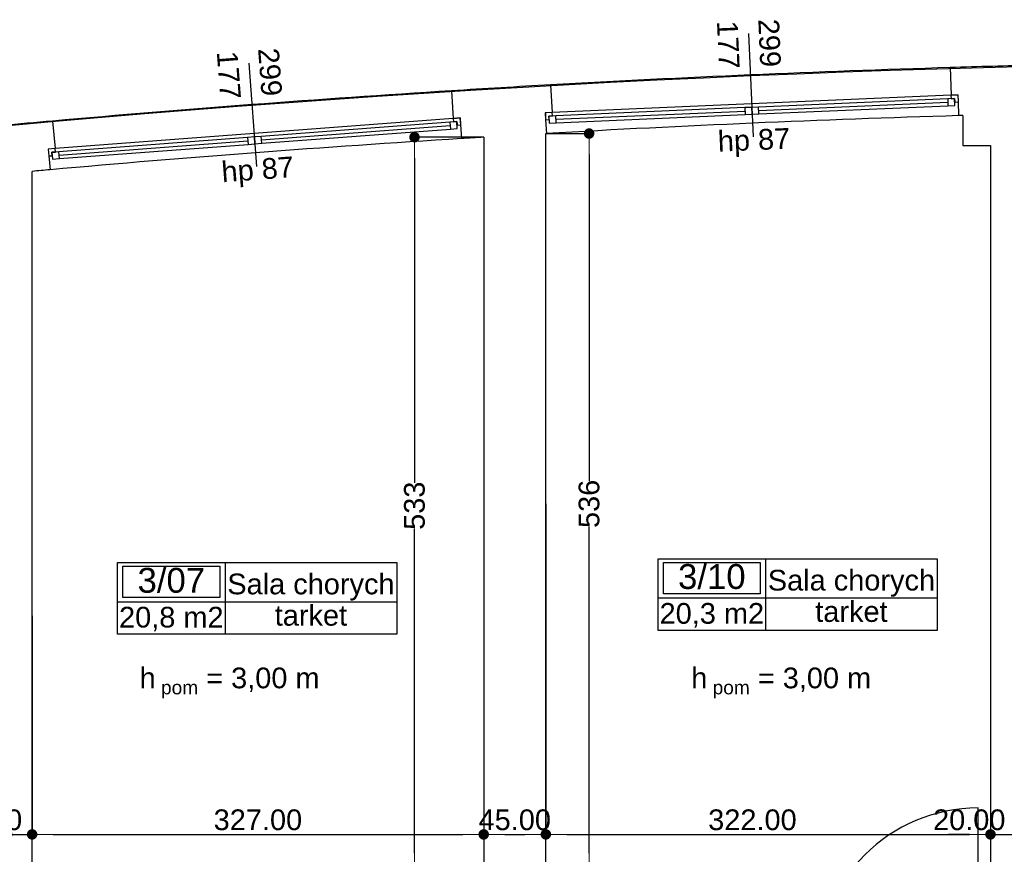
# Model space of a CAD drawing. Header units: millimetres. Extents: x -175445 to -20415, y -559200 to 231527.
# Tile 152 of 256: x -149361 to -142231, y -90312 to -84266. Entities that reach past the tile are written whole.
import ezdxf
from ezdxf.enums import TextEntityAlignment as Align

# ---------------------------------------------------------------- set-up
doc = ezdxf.new("R2010")
doc.units = ezdxf.units.MM
doc.header["$MEASUREMENT"] = 0
for name, color, linetype in [('Drzwi', 7, 'Continuous'), ('Obiekt', 7, 'Continuous'), ('Okno', 7, 'Continuous'), ('Strefa', 7, 'Continuous'), ('Strop', 7, 'Continuous'), ('Słup', 7, 'Continuous'), ('Tekst', 7, 'Continuous'), ('Wymiary', 63, 'Continuous'), ('Ściana', 7, 'Continuous')]:
    doc.layers.add(name, color=color, linetype=linetype)
doc.styles.add('Arial', font='txt')
doc.styles.add('Times new roman', font='txt')
doc.dimstyles.new('GENERATED_STYLE__1', dxfattribs={"dimtxt": 150, "dimasz": 152, "dimexe": 0.18, "dimexo": 0, "dimgap": 0.09, "dimtad": 1, "dimtih": 1, "dimtoh": 1, "dimlfac": 0.1, "dimzin": 0, "dimdsep": 46, "dimtxsty": 'Arial', "dimblk": 'ARROWHEAD_11', "dimblk1": 'ARROWHEAD_11', "dimblk2": 'ARROWHEAD_11', "dimcen": 0.09, "dimclrd": 114, "dimclre": 114, "dimclrt": 114, "dimazin": 0, "dimtfac": 1, "dimtdec": 4, "dimtmove": 0, "dimatfit": 3, "dimfxl": 1, "dimtolj": 1, "dimtzin": 0, "dimarcsym": 0})
doc.dimstyles.new('GENERATED_STYLE__3', dxfattribs={"dimtxt": 150, "dimasz": 152, "dimexe": 0.18, "dimexo": 0, "dimgap": 0.09, "dimtad": 1, "dimlfac": 0.1, "dimzin": 0, "dimdsep": 46, "dimtxsty": 'Arial', "dimblk": 'ARROWHEAD_11', "dimblk1": 'ARROWHEAD_11', "dimblk2": 'ARROWHEAD_11', "dimcen": 0.09, "dimclrd": 114, "dimclre": 114, "dimclrt": 114, "dimazin": 0, "dimtfac": 1, "dimtdec": 4, "dimtmove": 2, "dimatfit": 3, "dimfxl": 1, "dimtolj": 1, "dimtzin": 0, "dimarcsym": 0})

# ---------------------------------------------------------------- blocks, each defined once
blk = doc.blocks.new('Sala chorych_3_07_9', base_point=(-142180.5, 40433.6))
at = {"layer": 'Strefa'}
for p, q in [((-142959.5, 40716.4), (-140937.8, 40716.4)), ((-142959.5, 40197.9), (-142959.5, 40716.4)), ((-142180.5, 40716.4), (-142180.5, 40197.9)), ((-140937.8, 40716.4), (-140937.8, 40197.9)), ((-142920.6, 40690.5), (-142219.4, 40690.5)), ((-142920.6, 40464.2), (-142920.6, 40690.5)), ((-142219.4, 40690.5), (-142219.4, 40464.2)), ((-142959.5, 40433.6), (-140937.8, 40433.6)), ((-142219.4, 40464.2), (-142920.6, 40464.2)), ((-140937.8, 40197.9), (-142959.5, 40197.9))]:
    blk.add_line(p, q, dxfattribs=at)
at = {"layer": 'Strefa', "style": 'Arial'}
for tag, height, p in [('ROOM_NUMBER', 180, (-142570, 40588.5)), ('ROOM_NAME', 150, (-141559.1, 40562)), ('ROOM_CALC_AREA', 150, (-142570, 40321.5)), ('floor_f', 150, (-141559.1, 40334.9))]:
    blk.add_attdef(tag, text='', height=height, dxfattribs=at).set_placement(p, align=Align.MIDDLE_CENTER)
blk = doc.blocks.new('Sala chorych_3_10_12', base_point=(-138266.3, 40460.9))
at = {"layer": 'Strefa'}
for p, q in [((-139045.3, 40743.8), (-137023.6, 40743.8)), ((-139045.3, 40225.2), (-139045.3, 40743.8)), ((-139006.4, 40717.9), (-138305.2, 40717.9)), ((-139006.4, 40491.6), (-139006.4, 40717.9)), ((-138305.2, 40717.9), (-138305.2, 40491.6)), ((-138266.3, 40743.8), (-138266.3, 40225.2)), ((-137023.6, 40743.8), (-137023.6, 40225.2)), ((-139045.3, 40460.9), (-137023.6, 40460.9)), ((-138305.2, 40491.6), (-139006.4, 40491.6)), ((-137023.6, 40225.2), (-139045.3, 40225.2))]:
    blk.add_line(p, q, dxfattribs=at)
at = {"layer": 'Strefa', "style": 'Arial'}
for tag, height, p in [('ROOM_NUMBER', 180, (-138655.8, 40615.9)), ('ROOM_NAME', 150, (-137644.9, 40589.3)), ('floor_f', 150, (-137644.9, 40362.3)), ('ROOM_CALC_AREA', 150, (-138655.8, 40348.9))]:
    blk.add_attdef(tag, text='', height=height, dxfattribs=at).set_placement(p, align=Align.MIDDLE_CENTER)
blk = doc.blocks.new('ARROWHEAD_11')
at = {"color": 0, "linetype": 'Continuous', "lineweight": 0}
blk.add_line((0, 0), (-1, 0), dxfattribs=at)
at = {"color": 0, "linetype": 'Continuous', "lineweight": 0, "const_width": 0.25, "flags": 128}
blk.add_lwpolyline([(-0.125, 0, 1), (0.125, 0, 1)], format="xyb", close=True, dxfattribs=at)
blk = doc.blocks.new('*D3430')
at = {"layer": 'Defpoints', "color": 0}
for p in [(-145550.7, -85090.8), (-145237.3, -85090.8), (-145550.7, -90456.6)]:
    blk.add_point(p, dxfattribs=at)
at = {"layer": 'Wymiary', "color": 114, "lineweight": -2}
for p, q in [((-145550.7, -85090.8), (-145237.1, -85090.8)), ((-145237.3, -85242.8), (-145237.3, -87608)), ((-145237.3, -90304.6), (-145237.3, -87939.5)), ((-145550.7, -90456.6), (-145237.1, -90456.6))]:
    blk.add_line(p, q, dxfattribs=at)
at = {"layer": 'Wymiary', "color": 114, "lineweight": -2, "xscale": 152, "yscale": 152, "zscale": 152}
for p, rotation in [((-145237.3, -85090.8), 90), ((-145237.3, -90456.6), 270)]:
    blk.add_blockref('ARROWHEAD_11', p, dxfattribs=dict(at, rotation=rotation))
at = {"layer": 'Wymiary', "color": 114, "lineweight": 13, "insert": (-145237.3, -87773.7), "char_height": 150, "attachment_point": 5, "rotation": 90, "style": 'Arial'}
blk.add_mtext('\\A1;536', dxfattribs=at)
blk = doc.blocks.new('*D3435')
at = {"layer": 'Defpoints', "color": 0}
for p in [(-146501.7, -85117.3), (-146000.7, -85117.3), (-146070.7, -90456.6)]:
    blk.add_point(p, dxfattribs=at)
at = {"layer": 'Wymiary', "color": 114, "lineweight": -2}
for p, q in [((-146000.7, -85117.3), (-146501.8, -85117.3)), ((-146501.7, -85269.3), (-146501.7, -87621.2)), ((-146501.7, -90304.6), (-146501.7, -87952.8)), ((-146070.7, -90456.6), (-146501.8, -90456.6))]:
    blk.add_line(p, q, dxfattribs=at)
at = {"layer": 'Wymiary', "color": 114, "lineweight": -2, "xscale": 152, "yscale": 152, "zscale": 152}
for p, rotation in [((-146501.7, -85117.3), 90), ((-146501.7, -90456.6), 270)]:
    blk.add_blockref('ARROWHEAD_11', p, dxfattribs=dict(at, rotation=rotation))
at = {"layer": 'Wymiary', "color": 114, "lineweight": 13, "insert": (-146501.7, -87787), "char_height": 150, "attachment_point": 5, "rotation": 90, "style": 'Arial'}
blk.add_mtext('\\A1;533', dxfattribs=at)
blk = doc.blocks.new('*D3555')
at = {"layer": 'Defpoints', "color": 0}
for p in [(-149450.7, -88583.9), (-149270.7, -88583.9), (-149270.7, -90168.2)]:
    blk.add_point(p, dxfattribs=at)
at = {"layer": 'Wymiary', "color": 114, "lineweight": -2}
for p, q in [((-149450.7, -88583.9), (-149450.7, -90168.3)), ((-149270.7, -88583.9), (-149270.7, -90168.3)), ((-149602.7, -90168.2), (-149754.7, -90168.2)), ((-149450.7, -90168.2), (-149270.7, -90168.2)), ((-149118.7, -90168.2), (-148966.7, -90168.2))]:
    blk.add_line(p, q, dxfattribs=at)
at = {"layer": 'Wymiary', "color": 114, "lineweight": -2, "xscale": 152, "yscale": 152, "zscale": 152}
blk.add_blockref('ARROWHEAD_11', (-149450.7, -90168.2), dxfattribs=at)
at = {"layer": 'Wymiary', "color": 114, "lineweight": -2, "xscale": 152, "yscale": 152, "zscale": 152, "rotation": 180}
blk.add_blockref('ARROWHEAD_11', (-149270.7, -90168.2), dxfattribs=at)
at = {"layer": 'Wymiary', "color": 114, "lineweight": 13, "insert": (-149604.6, -90063.2), "char_height": 150, "attachment_point": 5, "style": 'Arial'}
blk.add_mtext('\\A1;18.00', dxfattribs=at)
blk = doc.blocks.new('*D3556')
at = {"layer": 'Defpoints', "color": 0}
for p in [(-146000.7, -87773.7), (-149270.7, -88583.9), (-146000.7, -90168.2)]:
    blk.add_point(p, dxfattribs=at)
at = {"layer": 'Wymiary', "color": 114, "lineweight": -2}
for p, q in [((-146000.7, -87773.7), (-146000.7, -90168.3)), ((-149270.7, -88583.9), (-149270.7, -90168.3)), ((-149118.7, -90168.2), (-146152.7, -90168.2))]:
    blk.add_line(p, q, dxfattribs=at)
at = {"layer": 'Wymiary', "color": 114, "lineweight": -2, "xscale": 152, "yscale": 152, "zscale": 152, "rotation": 180}
blk.add_blockref('ARROWHEAD_11', (-149270.7, -90168.2), dxfattribs=at)
at = {"layer": 'Wymiary', "color": 114, "lineweight": -2, "xscale": 152, "yscale": 152, "zscale": 152}
blk.add_blockref('ARROWHEAD_11', (-146000.7, -90168.2), dxfattribs=at)
at = {"layer": 'Wymiary', "color": 114, "lineweight": 13, "insert": (-147635.7, -90063.2), "char_height": 150, "attachment_point": 5, "style": 'Arial'}
blk.add_mtext('\\A1;327.00', dxfattribs=at)
blk = doc.blocks.new('*D3557')
at = {"layer": 'Defpoints', "color": 0}
for p in [(-146000.7, -87773.7), (-145550.7, -87773.7), (-145550.7, -90168.2)]:
    blk.add_point(p, dxfattribs=at)
at = {"layer": 'Wymiary', "color": 114, "lineweight": -2}
for p, q in [((-146000.7, -87773.7), (-146000.7, -90168.3)), ((-145550.7, -87773.7), (-145550.7, -90168.3)), ((-145848.7, -90168.2), (-145702.7, -90168.2))]:
    blk.add_line(p, q, dxfattribs=at)
at = {"layer": 'Wymiary', "color": 114, "lineweight": -2, "xscale": 152, "yscale": 152, "zscale": 152, "rotation": 180}
blk.add_blockref('ARROWHEAD_11', (-146000.7, -90168.2), dxfattribs=at)
at = {"layer": 'Wymiary', "color": 114, "lineweight": -2, "xscale": 152, "yscale": 152, "zscale": 152}
blk.add_blockref('ARROWHEAD_11', (-145550.7, -90168.2), dxfattribs=at)
at = {"layer": 'Wymiary', "color": 114, "lineweight": 13, "insert": (-145775.7, -90063.2), "char_height": 150, "attachment_point": 5, "style": 'Arial'}
blk.add_mtext('\\A1;45.00', dxfattribs=at)
blk = doc.blocks.new('*D3558')
at = {"layer": 'Defpoints', "color": 0}
for p in [(-145550.7, -87773.7), (-142330.7, -88127.9), (-142330.7, -90168.2)]:
    blk.add_point(p, dxfattribs=at)
at = {"layer": 'Wymiary', "color": 114, "lineweight": -2}
for p, q in [((-145550.7, -87773.7), (-145550.7, -90168.3)), ((-142330.7, -88127.9), (-142330.7, -90168.3)), ((-145398.7, -90168.2), (-142482.7, -90168.2))]:
    blk.add_line(p, q, dxfattribs=at)
at = {"layer": 'Wymiary', "color": 114, "lineweight": -2, "xscale": 152, "yscale": 152, "zscale": 152, "rotation": 180}
blk.add_blockref('ARROWHEAD_11', (-145550.7, -90168.2), dxfattribs=at)
at = {"layer": 'Wymiary', "color": 114, "lineweight": -2, "xscale": 152, "yscale": 152, "zscale": 152}
blk.add_blockref('ARROWHEAD_11', (-142330.7, -90168.2), dxfattribs=at)
at = {"layer": 'Wymiary', "color": 114, "lineweight": 13, "insert": (-144054.6, -90063.2), "char_height": 150, "attachment_point": 5, "style": 'Arial'}
blk.add_mtext('\\A1;322.00', dxfattribs=at)
blk = doc.blocks.new('*D3559')
at = {"layer": 'Defpoints', "color": 0}
for p in [(-142330.7, -88127.9), (-142130.7, -88127.9), (-142130.7, -90168.2)]:
    blk.add_point(p, dxfattribs=at)
at = {"layer": 'Wymiary', "color": 114, "lineweight": -2}
for p, q in [((-142330.7, -88127.9), (-142330.7, -90168.3)), ((-142130.7, -88127.9), (-142130.7, -90168.3)), ((-142482.7, -90168.2), (-142634.7, -90168.2)), ((-142330.7, -90168.2), (-142130.7, -90168.2)), ((-141978.7, -90168.2), (-141826.7, -90168.2))]:
    blk.add_line(p, q, dxfattribs=at)
at = {"layer": 'Wymiary', "color": 114, "lineweight": -2, "xscale": 152, "yscale": 152, "zscale": 152}
blk.add_blockref('ARROWHEAD_11', (-142330.7, -90168.2), dxfattribs=at)
at = {"layer": 'Wymiary', "color": 114, "lineweight": -2, "xscale": 152, "yscale": 152, "zscale": 152, "rotation": 180}
blk.add_blockref('ARROWHEAD_11', (-142130.7, -90168.2), dxfattribs=at)
at = {"layer": 'Wymiary', "color": 114, "lineweight": 13, "insert": (-142484.6, -90063.2), "char_height": 150, "attachment_point": 5, "style": 'Arial'}
blk.add_mtext('\\A1;20.00', dxfattribs=at)

msp = doc.modelspace()

# ---------------------------------------------------------------- linework, layer by layer
at = {"layer": 'Drzwi'}
msp.add_line((-142420.722, -91136.604), (-142420.722, -89976.604), dxfattribs=at)
msp.add_arc((-142420.722, -91136.604), 1160, 90, 180, dxfattribs=at)
at = {"layer": 'Obiekt'}
for p, q in [((-144082.696, -84366.496), (-144050.206, -85115.791)), ((-147701.744, -84582.071), (-147645.054, -85329.925))]:
    msp.add_line(p, q, dxfattribs=at)
at = {"layer": 'Okno'}
for p, q in [((-142616.959, -84813.427), (-144060.603, -84876.025)), ((-142640.853, -84839.487), (-144009.567, -84898.836)), ((-142590.9, -84837.321), (-142640.853, -84839.487)), ((-142640.853, -84839.487), (-142638.687, -84889.44)), ((-142566.337, -84811.232), (-142616.959, -84813.427)), ((-142616.959, -84813.427), (-142615.876, -84838.404)), ((-142616.205, -84813.394), (-142566.337, -84811.232)), ((-142615.876, -84838.404), (-142590.9, -84837.321)), ((-142590.9, -84837.321), (-142589.817, -84862.297)), ((-142588.734, -84887.274), (-142590.9, -84837.321)), ((-142567.006, -84811.261), (-142564.84, -84861.214)), ((-142566.337, -84811.232), (-142564.84, -84861.214)), ((-144060.603, -84876.025), (-145504.246, -84938.623)), ((-144109.473, -84903.168), (-145478.187, -84962.517)), ((-144059.52, -84901.002), (-144109.473, -84903.168)), ((-144109.473, -84903.168), (-144107.307, -84953.121)), ((-144009.567, -84898.836), (-144059.52, -84901.002)), ((-144057.354, -84950.955), (-144059.52, -84901.002)), ((-144059.52, -84901.002), (-144057.354, -84950.955)), ((-144007.401, -84948.789), (-144009.567, -84898.836)), ((-144008.484, -84923.812), (-142639.77, -84864.463)), ((-144007.401, -84948.789), (-142638.687, -84889.44)), ((-144007.401, -84948.789), (-142638.687, -84889.44)), ((-142638.687, -84889.44), (-142588.734, -84887.274)), ((-142589.817, -84862.297), (-142564.84, -84861.214)), ((-146222.328, -84981.397), (-147663.194, -85090.62)), ((-146171.803, -84977.567), (-146222.328, -84981.397)), ((-146222.328, -84981.397), (-146220.438, -85006.326)), ((-146221.575, -84981.34), (-146171.803, -84977.567)), ((-146172.471, -84977.618), (-146168.692, -85027.475)), ((-146171.803, -84977.567), (-146168.692, -85027.475)), ((-145504.246, -84938.623), (-145554.868, -84940.818)), ((-145505, -84938.656), (-145554.868, -84940.818)), ((-145554.868, -84940.818), (-145552.033, -84990.742)), ((-145554.199, -84940.789), (-145552.033, -84990.742)), ((-145478.187, -84962.517), (-145528.14, -84964.683)), ((-145528.14, -84964.683), (-145503.163, -84963.6)), ((-145527.057, -84989.659), (-145528.14, -84964.683)), ((-145528.14, -84964.683), (-145525.974, -85014.636)), ((-145503.163, -84963.6), (-145504.246, -84938.623)), ((-145476.021, -85012.47), (-145478.187, -84962.517)), ((-145477.104, -84987.493), (-144108.39, -84928.144)), ((-145476.021, -85012.47), (-144107.307, -84953.121)), ((-145476.021, -85012.47), (-144107.307, -84953.121)), ((-144107.307, -84953.121), (-144057.354, -84950.955)), ((-144057.354, -84950.955), (-144007.401, -84948.789)), ((-146245.367, -85008.215), (-147611.448, -85111.769)), ((-147609.558, -85136.698), (-146243.477, -85033.144)), ((-147607.668, -85161.626), (-146241.588, -85058.072)), ((-147607.668, -85161.626), (-146241.588, -85058.072)), ((-146195.51, -85004.436), (-146245.367, -85008.215)), ((-146245.367, -85008.215), (-146241.588, -85058.072)), ((-146241.588, -85058.072), (-146191.731, -85054.293)), ((-146220.438, -85006.326), (-146195.51, -85004.436)), ((-146195.51, -85004.436), (-146193.62, -85029.364)), ((-146191.731, -85054.293), (-146195.51, -85004.436)), ((-146193.62, -85029.364), (-146168.692, -85027.475)), ((-145552.033, -84990.742), (-145527.057, -84989.659)), ((-145525.974, -85014.636), (-145476.021, -85012.47)), ((-147663.194, -85090.62), (-149104.06, -85199.843)), ((-147711.162, -85119.328), (-149077.242, -85222.882)), ((-147661.305, -85115.548), (-147711.162, -85119.328)), ((-147711.162, -85119.328), (-147707.382, -85169.185)), ((-147611.448, -85111.769), (-147661.305, -85115.548)), ((-147657.525, -85165.405), (-147661.305, -85115.548)), ((-147661.305, -85115.548), (-147657.525, -85165.405)), ((-147607.668, -85161.626), (-147611.448, -85111.769)), ((-149104.06, -85199.843), (-149154.585, -85203.673)), ((-149104.813, -85199.9), (-149154.585, -85203.673)), ((-149102.171, -85224.771), (-149104.06, -85199.843)), ((-149075.353, -85247.81), (-147709.272, -85144.256)), ((-149073.463, -85272.739), (-147707.382, -85169.185)), ((-149073.463, -85272.739), (-147707.382, -85169.185)), ((-147707.382, -85169.185), (-147657.525, -85165.405)), ((-147657.525, -85165.405), (-147607.668, -85161.626)), ((-149154.585, -85203.673), (-149150.138, -85253.479)), ((-149153.917, -85203.622), (-149150.138, -85253.479)), ((-149150.138, -85253.479), (-149125.21, -85251.589)), ((-149077.242, -85222.882), (-149127.099, -85226.661)), ((-149127.099, -85226.661), (-149102.171, -85224.771)), ((-149125.21, -85251.589), (-149127.099, -85226.661)), ((-149127.099, -85226.661), (-149123.32, -85276.518)), ((-149123.32, -85276.518), (-149073.463, -85272.739)), ((-149073.463, -85272.739), (-149077.242, -85222.882))]:
    msp.add_line(p, q, dxfattribs=at)
for radius, start, end in [(111862.304, 91.74099512, 93.22472691), (111862.304, 93.59306787, 95.07679966), (111512.304, 91.71538516, 93.25033687), (111512.304, 93.56745791, 95.10240962)]:
    msp.add_arc((-139223.765, -196423.505), radius, start, end, dxfattribs=at)
at = {"layer": 'Strop', "flags": 128}
msp.add_lwpolyline([(-131693.029, -84820.632), (-135966.978, -84618.624, 0.0060186), (-138659.263, -84572.625, 0.04841545), (-160181.183, -86541.924, 0.00002607), (-160190.765, -86553.933), (-160190.765, -92575.183), (-167010.669, -92576.704), (-164549.574, -94822.952), (-166747.245, -97230.823), (-165484.22, -98383.589), (-164327.274, -97115.984), (-164039.215, -97378.895), (-147240.722, -112710.926), (-147240.722, -114276.565), (-145950.766, -114276.565), (-102220.766, -114276.565)], format="xyb", dxfattribs=at)
at = {"layer": 'Słup'}
for p, q in [((-142530.722, -84960.246), (-142530.722, -85176.604)), ((-142530.722, -85176.604), (-142330.722, -85176.604))]:
    msp.add_line(p, q, dxfattribs=at)
at = {"layer": 'Ściana'}
for p, q in [((-142622.301, -84612.838), (-142616.205, -84813.394)), ((-145516.287, -84738.325), (-145505, -84938.656)), ((-146234.15, -84781.086), (-146221.575, -84981.34)), ((-142616.205, -84813.394), (-142566.337, -84811.232)), ((-142566.337, -84811.232), (-142564.84, -84861.214)), ((-142564.84, -84861.214), (-142561.846, -84961.174)), ((-146221.575, -84981.34), (-146171.803, -84977.567)), ((-146171.803, -84977.567), (-146168.692, -85027.475)), ((-145505, -84938.656), (-145554.868, -84940.818)), ((-145554.868, -84940.818), (-145552.033, -84990.742)), ((-149122.569, -85000.039), (-149104.813, -85199.9)), ((-146168.692, -85027.475), (-146162.469, -85127.286)), ((-145552.033, -84990.742), (-145546.363, -85090.586)), ((-149104.813, -85199.9), (-149154.585, -85203.673)), ((-149154.585, -85203.673), (-149150.138, -85253.479)), ((-149150.138, -85253.479), (-149141.244, -85353.087))]:
    msp.add_line(p, q, dxfattribs=at)
at = {"layer": 'Ściana', "flags": 128}
for points in [[(-146000.722, -85117.319), (-146000.722, -90456.604)], [(-145550.722, -90456.604), (-145550.722, -85090.834)], [(-142330.722, -85176.604), (-142330.722, -91136.604)], [(-149270.722, -91616.604), (-149270.722, -85364.724)]]:
    msp.add_lwpolyline(points, dxfattribs=at)
at = {"layer": 'Ściana'}
for radius, start, end in [(111862.304, 91.42733226, 91.74099512), (111862.304, 93.22472691, 93.59306787), (111512.304, 91.69938612, 91.71538516), (111862.304, 95.07679966, 95.45370222), (111512.304, 93.48419353, 93.56745791), (111512.304, 93.25033687, 93.25258018), (111512.304, 95.10240962, 95.16920443)]:
    msp.add_arc((-139223.765, -196423.505), radius, start, end, dxfattribs=at)

# ---------------------------------------------------------------- block references
at = {"layer": 'Strefa'}
ref = msp.add_blockref('Sala chorych_3_10_12', (-143959.038, -88454.942), dxfattribs=at)
ref.add_attrib('ROOM_NAME', 'Sala chorych', dxfattribs={"color": 7, "height": 150, "style": 'Arial'}).set_placement((-143337.674, -88326.541), align=Align.MIDDLE_CENTER)
ref.add_attrib('ROOM_NUMBER', '3/10', dxfattribs={"color": 7, "height": 180, "style": 'Arial'}).set_placement((-144348.558, -88299.994), align=Align.MIDDLE_CENTER)
ref.add_attrib('ROOM_CALC_AREA', '20,3 m2', dxfattribs={"color": 7, "height": 150, "style": 'Arial'}).set_placement((-144348.558, -88566.996), align=Align.MIDDLE_CENTER)
ref.add_attrib('floor_f', 'tarket', dxfattribs={"color": 7, "height": 150, "style": 'Arial'}).set_placement((-143337.674, -88553.624), align=Align.MIDDLE_CENTER)
ref = msp.add_blockref('Sala chorych_3_07_9', (-147873.23, -88482.314), dxfattribs=at)
ref.add_attrib('ROOM_NAME', 'Sala chorych', dxfattribs={"color": 7, "height": 150, "style": 'Arial'}).set_placement((-147251.866, -88353.913), align=Align.MIDDLE_CENTER)
ref.add_attrib('ROOM_NUMBER', '3/07', dxfattribs={"color": 7, "height": 180, "style": 'Arial'}).set_placement((-148262.75, -88327.366), align=Align.MIDDLE_CENTER)
ref.add_attrib('ROOM_CALC_AREA', '20,8 m2', dxfattribs={"color": 7, "height": 150, "style": 'Arial'}).set_placement((-148262.75, -88594.368), align=Align.MIDDLE_CENTER)
ref.add_attrib('floor_f', 'tarket', dxfattribs={"color": 7, "height": 150, "style": 'Arial'}).set_placement((-147251.866, -88580.996), align=Align.MIDDLE_CENTER)

# ---------------------------------------------------------------- texts
at = {"layer": 'Obiekt', "char_height": 150, "attachment_point": 7, "style": 'Arial'}
for s, insert, rotation in [('\\A1;{\\fArial|b0|i0|c238|p38;299}', (-144014.564, -84263.447), 272.482861), ('\\A1;{\\fArial|b0|i0|c238|p38;177}', (-144311.816, -84276.336), 272.482861), ('\\A1;{\\fArial|b0|i0|c238|p38;299}', (-147636.978, -84476.874), 274.3349338), ('\\A1;{\\fArial|b0|i0|c238|p38;177}', (-147933.658, -84499.364), 274.3349338), ('\\A1;{\\fArial|b0|i0|c238|p38;hp 87}', (-144300.323, -85267.602), 2.482861), ('\\A1;{\\fArial|b0|i0|c238|p38;hp 87}', (-147890.134, -85489.74), 4.3349338)]:
    msp.add_mtext(s, dxfattribs=dict(at, insert=insert, rotation=rotation))
at = {"layer": 'Tekst', "char_height": 150, "attachment_point": 2, "style": 'Times new roman'}
for insert in [(-147840.829, -88915.814), (-143846.263, -88915.814)]:
    msp.add_mtext('\\A1;{\\fArial|b0|i0|c0|p38;h\\fArial|b0|i0|c0|p38;\\A1{\\H.66x;\\S ^  pom;}\\fArial|b0|i0|c0|p38; = 3,00 m}', dxfattribs=dict(at, insert=insert))

# ---------------------------------------------------------------- dimensions: what is measured, and where the dimension line sits
at = {"layer": 'Wymiary', "color": 114, "lineweight": 13}
for base, p1, p2, text, picture, middle in [((-145237.296, -85090.834), (-145550.722, -90456.604), (-145550.722, -85090.834), '536', '*D3430', (-145237.296, -87773.719)), ((-146501.67, -85117.319), (-146070.722, -90456.604), (-146000.722, -85117.319), '533', '*D3435', (-146501.67, -87786.962))]:
    dim = msp.add_linear_dim(base=base, p1=p1, p2=p2, angle=90, text=text, dimstyle='GENERATED_STYLE__1', dxfattribs=at)
    dim.commit()
    dim.dimension.update_dxf_attribs({"geometry": picture, "text_midpoint": middle, "dimtype": 160, "text_rotation": 90})
for base, p1, p2, picture, middle in [((-146000.722, -90168.165), (-149270.722, -88583.88), (-146000.722, -87773.719), '*D3556', (-147635.722, -90063.165)), ((-145550.722, -90168.165), (-146000.722, -87773.719), (-145550.722, -87773.719), '*D3557', (-145775.722, -90063.165)), ((-142330.722, -90168.165), (-145550.722, -87773.719), (-142330.722, -88127.851), '*D3558', (-144054.551, -90063.165)), ((-142130.722, -90168.165), (-142330.722, -88127.851), (-142130.722, -88127.851), '*D3559', (-142484.551, -90063.165)), ((-149270.722, -90168.165), (-149450.722, -88583.88), (-149270.722, -88583.88), '*D3555', (-149604.551, -90063.165))]:
    dim = msp.add_linear_dim(base=base, p1=p1, p2=p2, dimstyle='GENERATED_STYLE__3', dxfattribs=at)
    dim.commit()
    dim.dimension.update_dxf_attribs({"geometry": picture, "text_midpoint": middle, "dimtype": 160})

doc.saveas('drawing.dxf')
